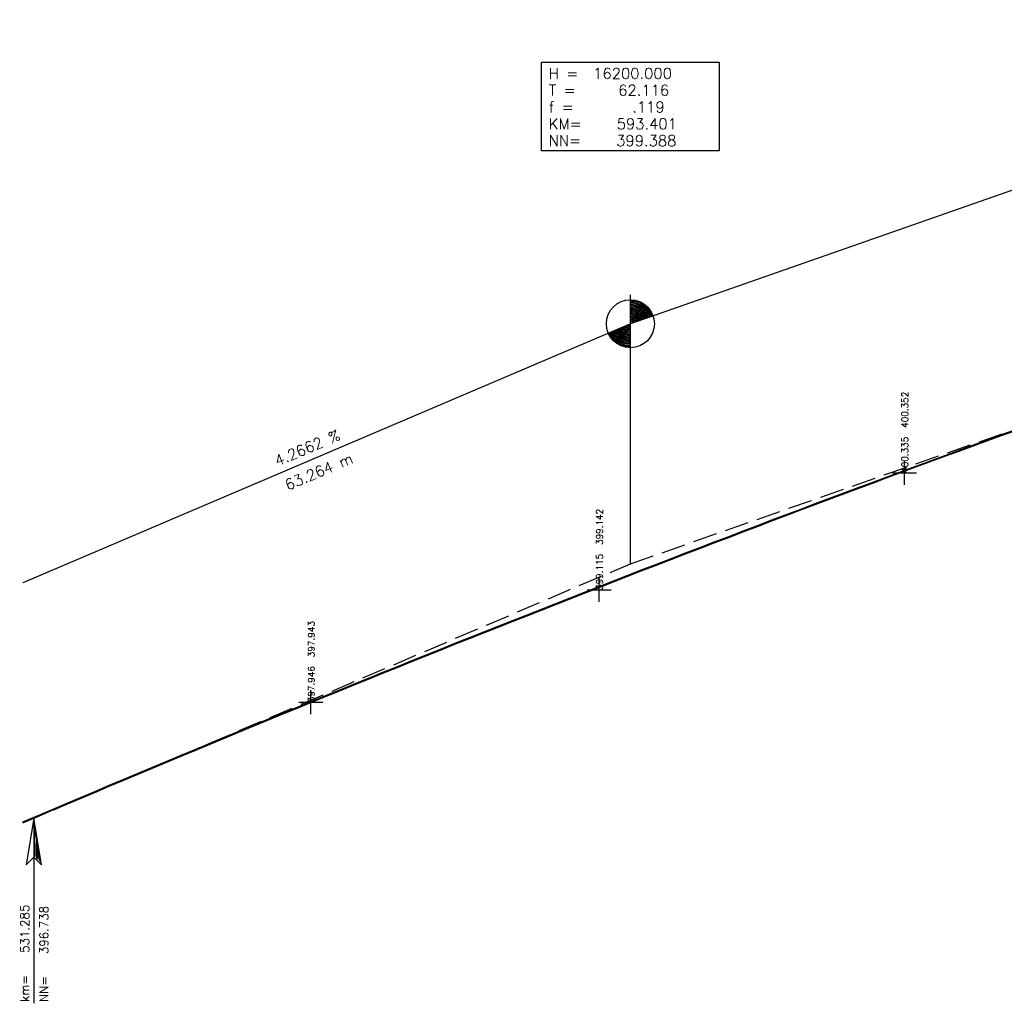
# Model space of a CAD drawing. Extents: x -17 to 189, y -4 to 76.
# Tile 3 of 14: x 28 to 49, y 21 to 41. Entities that reach past the tile are written whole.
import ezdxf

# ---------------------------------------------------------------- set-up
doc = ezdxf.new("R2010")
doc.units = 0
for name, color, linetype in [('99', 7, 'CONTINUOUS'), ('996', 7, 'CONTINUOUS'), ('999', 7, 'CONTINUOUS')]:
    doc.layers.add(name, color=color, linetype=linetype)
doc.styles.add('Schrift1', font='simplex')
doc.styles.add('Schrift3', font='romans')

# ---------------------------------------------------------------- blocks, each defined once
blk = doc.blocks.new('M4')
for p, q in [((0, -0.5), (0, 0.5)), ((-0.5, 0), (0.5, 0))]:
    blk.add_line(p, q)

msp = doc.modelspace()

# ---------------------------------------------------------------- linework, layer by layer
at = {"layer": '99', "color": 2, "linetype": 'CONTINUOUS'}
msp.add_circle((41.153, 34.676), 0.5, dxfattribs=at)
at = {"layer": '996', "color": 2, "linetype": 'CONTINUOUS'}
for p, q in [((59.247, 41.008), (41.153, 34.676)), ((39.303, 38.276), (39.303, 40.126)), ((39.303, 40.126), (43.003, 40.126)), ((43.003, 40.126), (43.003, 38.276)), ((43.003, 38.276), (39.303, 38.276)), ((41.153, 29.676), (41.153, 35.276)), ((41.153, 34.676), (28.5, 29.278)), ((48.9, 32.373), (49.2, 32.482)), ((48.9, 32.353), (49.2, 32.462)), ((48.3, 32.154), (48.6, 32.264)), ((48.3, 32.134), (48.6, 32.244)), ((48.421, 32.219), (48.893, 32.384)), ((48.6, 32.264), (48.9, 32.373)), ((48.6, 32.244), (48.9, 32.353)), ((47.7, 31.934), (48, 32.044)), ((47.7, 31.914), (48, 32.024)), ((47.76, 31.988), (48.232, 32.153)), ((48, 32.044), (48.3, 32.154)), ((48, 32.024), (48.3, 32.134)), ((47.099, 31.757), (47.571, 31.922)), ((47.1, 31.712), (47.4, 31.823)), ((47.1, 31.692), (47.4, 31.803)), ((47.4, 31.823), (47.7, 31.934)), ((47.4, 31.803), (47.7, 31.914)), ((46.439, 31.526), (46.91, 31.691)), ((46.5, 31.49), (46.8, 31.601)), ((46.8, 31.601), (47.1, 31.712)), ((46.8, 31.581), (47.1, 31.692)), ((45.778, 31.294), (46.25, 31.46)), ((45.9, 31.266), (46.2, 31.378)), ((46.2, 31.378), (46.5, 31.49)), ((46.2, 31.358), (46.5, 31.47)), ((46.5, 31.47), (46.8, 31.581)), ((45.117, 31.063), (45.589, 31.228)), ((45.6, 31.154), (45.9, 31.266)), ((45.6, 31.134), (45.9, 31.246)), ((45.9, 31.246), (46.2, 31.358)), ((44.456, 30.832), (44.928, 30.997)), ((45, 30.929), (45.3, 31.042)), ((45, 30.909), (45.3, 31.022)), ((45.3, 31.042), (45.6, 31.154)), ((45.3, 31.022), (45.6, 31.134)), ((43.796, 30.601), (44.268, 30.766)), ((44.4, 30.702), (44.7, 30.816)), ((44.4, 30.682), (44.7, 30.796)), ((44.7, 30.816), (45, 30.929)), ((44.7, 30.796), (45, 30.909)), ((43.8, 30.475), (44.1, 30.589)), ((43.8, 30.455), (44.1, 30.569)), ((44.1, 30.589), (44.4, 30.702)), ((44.1, 30.569), (44.4, 30.682)), ((43.135, 30.37), (43.607, 30.535)), ((43.2, 30.246), (43.5, 30.361)), ((43.5, 30.361), (43.8, 30.475)), ((43.5, 30.341), (43.8, 30.455)), ((42.474, 30.138), (42.946, 30.304)), ((42.9, 30.132), (43.2, 30.246)), ((42.9, 30.112), (43.2, 30.226)), ((43.2, 30.226), (43.5, 30.341)), ((41.814, 29.907), (42.285, 30.072)), ((42.3, 29.901), (42.6, 30.017)), ((42.3, 29.881), (42.6, 29.997)), ((42.6, 30.017), (42.9, 30.132)), ((42.6, 29.997), (42.9, 30.112)), ((41.153, 29.676), (41.625, 29.841)), ((41.7, 29.67), (42, 29.786)), ((41.7, 29.65), (42, 29.766)), ((42, 29.786), (42.3, 29.901)), ((42, 29.766), (42.3, 29.881)), ((40.733, 29.497), (41.153, 29.676)), ((41.1, 29.437), (41.4, 29.554)), ((41.1, 29.417), (41.4, 29.534)), ((41.4, 29.554), (41.7, 29.67)), ((41.4, 29.534), (41.7, 29.65)), ((40.089, 29.222), (40.549, 29.419)), ((40.8, 29.321), (41.1, 29.437)), ((40.8, 29.301), (41.1, 29.417)), ((39.446, 28.948), (39.905, 29.144)), ((40.2, 29.086), (40.5, 29.204)), ((40.2, 29.066), (40.5, 29.184)), ((40.5, 29.204), (40.8, 29.321)), ((40.5, 29.184), (40.8, 29.301)), ((39.6, 28.851), (39.9, 28.969)), ((39.6, 28.831), (39.9, 28.949)), ((39.9, 28.969), (40.2, 29.086)), ((39.9, 28.949), (40.2, 29.066)), ((38.802, 28.673), (39.262, 28.869)), ((39, 28.615), (39.3, 28.733)), ((39, 28.595), (39.3, 28.713)), ((39.3, 28.733), (39.6, 28.851)), ((39.3, 28.713), (39.6, 28.831)), ((38.158, 28.398), (38.618, 28.594)), ((38.7, 28.496), (39, 28.615)), ((38.7, 28.476), (39, 28.595)), ((37.514, 28.124), (37.974, 28.32)), ((38.1, 28.258), (38.4, 28.377)), ((38.1, 28.238), (38.4, 28.357)), ((38.4, 28.377), (38.7, 28.496)), ((38.4, 28.357), (38.7, 28.476)), ((37.5, 28.019), (37.8, 28.139)), ((37.5, 27.999), (37.8, 28.119)), ((37.8, 28.139), (38.1, 28.258)), ((37.8, 28.119), (38.1, 28.238)), ((36.87, 27.849), (37.33, 28.045)), ((36.9, 27.779), (37.2, 27.899)), ((37.2, 27.899), (37.5, 28.019)), ((37.2, 27.879), (37.5, 27.999)), ((36.226, 27.574), (36.686, 27.77)), ((36.6, 27.658), (36.9, 27.779)), ((36.6, 27.638), (36.9, 27.759)), ((36.9, 27.759), (37.2, 27.879)), ((35.582, 27.3), (36.042, 27.496)), ((36, 27.416), (36.3, 27.537)), ((36, 27.396), (36.3, 27.517)), ((36.3, 27.537), (36.6, 27.658)), ((36.3, 27.517), (36.6, 27.638)), ((35.4, 27.173), (35.7, 27.295)), ((35.4, 27.153), (35.7, 27.275)), ((35.7, 27.295), (36, 27.416)), ((35.7, 27.275), (36, 27.396)), ((34.939, 27.025), (35.398, 27.221)), ((35.1, 27.051), (35.4, 27.173)), ((35.1, 27.031), (35.4, 27.153)), ((34.295, 26.75), (34.755, 26.946)), ((34.5, 26.806), (34.8, 26.929)), ((34.5, 26.786), (34.8, 26.909)), ((34.8, 26.929), (35.1, 27.051)), ((34.8, 26.909), (35.1, 27.031)), ((33.651, 26.475), (34.111, 26.672)), ((33.9, 26.561), (34.2, 26.684)), ((33.9, 26.541), (34.2, 26.664)), ((34.2, 26.684), (34.5, 26.806)), ((34.2, 26.664), (34.5, 26.786)), ((33.6, 26.437), (33.9, 26.561)), ((33.6, 26.417), (33.9, 26.541)), ((33, 26.19), (33.3, 26.314)), ((33, 26.17), (33.3, 26.294)), ((33.007, 26.201), (33.467, 26.397)), ((33.3, 26.314), (33.6, 26.437)), ((33.3, 26.294), (33.6, 26.417)), ((32.363, 25.926), (32.823, 26.122)), ((32.4, 25.941), (32.7, 26.065)), ((32.4, 25.921), (32.7, 26.045)), ((32.7, 26.065), (33, 26.19)), ((32.7, 26.045), (33, 26.17)), ((31.719, 25.651), (32.179, 25.848)), ((32.1, 25.816), (32.4, 25.941)), ((32.1, 25.796), (32.4, 25.921)), ((31.5, 25.566), (31.8, 25.691)), ((31.5, 25.546), (31.8, 25.671)), ((31.8, 25.691), (32.1, 25.816)), ((31.8, 25.671), (32.1, 25.796)), ((30.9, 25.315), (31.2, 25.44)), ((31.075, 25.377), (31.535, 25.573)), ((31.2, 25.44), (31.5, 25.566)), ((31.2, 25.42), (31.5, 25.546)), ((30.432, 25.102), (30.891, 25.298)), ((30.6, 25.189), (30.9, 25.315)), ((30.6, 25.169), (30.9, 25.295)), ((30.9, 25.295), (31.2, 25.42)), ((29.788, 24.827), (30.248, 25.024)), ((30, 24.935), (30.3, 25.062)), ((30, 24.915), (30.3, 25.042)), ((30.3, 25.062), (30.6, 25.189)), ((30.3, 25.042), (30.6, 25.169)), ((29.7, 24.808), (30, 24.935)), ((29.7, 24.788), (30, 24.915)), ((29.1, 24.554), (29.4, 24.681)), ((29.1, 24.534), (29.4, 24.661)), ((29.144, 24.553), (29.604, 24.749)), ((29.4, 24.681), (29.7, 24.808)), ((29.4, 24.661), (29.7, 24.788)), ((28.5, 24.278), (28.96, 24.474)), ((28.5, 24.298), (28.8, 24.426)), ((28.5, 24.278), (28.8, 24.406)), ((28.8, 24.426), (29.1, 24.554)), ((28.8, 24.406), (29.1, 24.534)), ((28.73, 24.376), (28.568, 23.404)), ((28.892, 23.404), (28.73, 24.376)), ((28.73, 24.376), (28.73, 20.523)), ((28.757, 23.579), (28.751, 24.133)), ((28.751, 24.133), (28.784, 23.944)), ((28.784, 23.944), (28.784, 23.552)), ((28.811, 23.525), (28.803, 23.809)), ((28.803, 23.809), (28.846, 23.485)), ((28.568, 23.404), (28.73, 23.566)), ((28.73, 23.566), (28.892, 23.404)), ((28.784, 23.552), (28.811, 23.525))]:
    msp.add_line(p, q, dxfattribs=at)
at = {"layer": '999', "color": 2, "linetype": 'CONTINUOUS'}
for radius, start, end in [(0.476, 19.5079, 90), (0.451, 19.4675, 90), (0.426, 19.4615, 90), (0.401, 19.556, 90), (0.376, 19.5108, 90), (0.351, 19.6222, 90), (0.326, 19.4507, 90), (0.301, 19.5757, 90), (0.276, 19.7231, 90), (0.251, 19.6721, 90), (0.226, 19.6834, 90), (0.201, 19.6149, 90), (0.176, 19.8516, 90), (0.151, 20.1661, 90), (0.126, 19.8314, 90), (0.101, 20.2965, 90), (0.076, 20.3169, 90), (0.051, 21.4699, 90), (0.476, 203.2201, 270), (0.451, 203.2951, 270), (0.426, 203.2902, 270), (0.401, 203.2846, 270), (0.376, 203.2783, 270), (0.351, 203.2711, 270), (0.326, 203.3787, 270), (0.301, 203.3786, 270), (0.276, 203.3786, 270), (0.251, 203.3785, 270), (0.226, 203.3783, 270), (0.201, 203.3781, 270), (0.176, 203.5925, 270), (0.151, 203.6278, 270), (0.126, 203.6771, 270), (0.101, 203.7505, 270), (0.076, 203.8718, 270), (0.051, 204.8487, 270)]:
    msp.add_arc((41.153, 34.676), radius, start, end, dxfattribs=at)

# ---------------------------------------------------------------- block references
at = {"layer": '999', "color": 1, "xscale": 0.5, "yscale": 0.5}
for p in [(46.862, 31.57), (40.501, 29.13), (34.5, 26.792)]:
    msp.add_blockref('M4', p, dxfattribs=at)

# ---------------------------------------------------------------- texts
at = {"layer": '999', "color": 2, "style": 'Schrift1'}
for s, p in [('H =  16200.000', (39.453, 39.776)), ('T =     62.116', (39.453, 39.426)), ('f =       .119', (39.453, 39.076)), ('KM=    593.401', (39.453, 38.726)), ('NN=    399.388', (39.453, 38.376))]:
    msp.add_text(s, height=0.225, dxfattribs=at).set_placement(p)
at = {"layer": '999', "color": 1, "style": 'Schrift3'}
for s, p in [('400.335  400.352', (46.937, 31.57)), ('399.115  399.142', (40.576, 29.13)), ('397.946  397.943', (34.575, 26.792))]:
    msp.add_text(s, height=0.135, rotation=90, dxfattribs=at).set_placement(p)
at = {"layer": '999', "color": 2, "style": 'Schrift1'}
for s, height, rotation, p in [('  4.2662 %', 0.225, 23.103, (33.518, 31.582)), ('  63.264 m', 0.225, 23.103, (33.733, 31.076)), (' km=   531.285', 0.18, 90, (28.63, 20.423)), (' NN=   396.738', 0.18, 90, (29.03, 20.423))]:
    msp.add_text(s, height=height, rotation=rotation, dxfattribs=at).set_placement(p)

doc.saveas('drawing.dxf')
